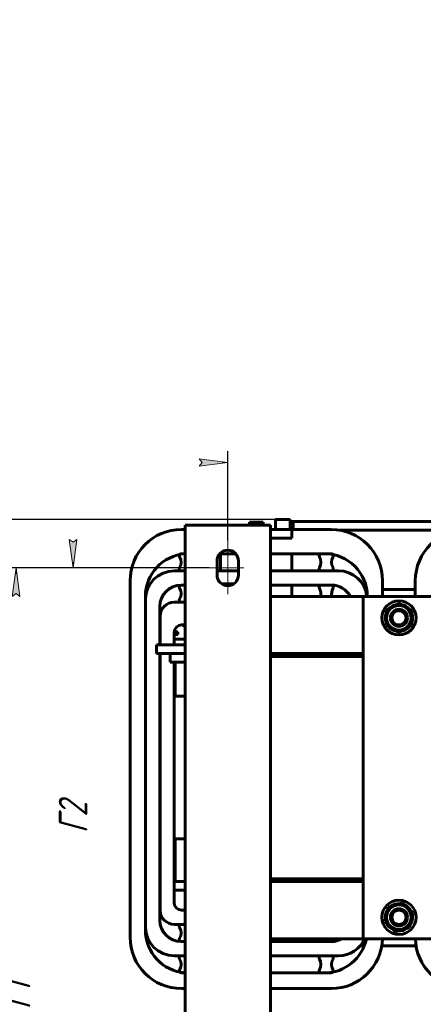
# Model space of a CAD drawing. Header units: millimetres. Extents: x 0 to 420, y 0 to 594.
# Tile 13 of 15: x 141 to 212, y 421 to 594. Entities that reach past the tile are written whole.
import ezdxf

# ---------------------------------------------------------------- set-up
doc = ezdxf.new("R2010")
doc.units = ezdxf.units.MM
for name, pattern in [('K5LT_AXLED', [19.5, 15, -1.5, 1.5, -1.5]), ('K5LT_BASIC', [0]), ('K5LT_THIN', [0])]:
    doc.linetypes.add(name, pattern=pattern)
doc.layers.add('Системный слой', color=7, linetype='Continuous')
doc.styles.add('KDIMTEXTSTYLE', font='GOST_AU.SHX', dxfattribs={"width": 0.96, "oblique": 15, "height": 5})
doc.dimstyles.new('KDIMSTYLE (0.25)', dxfattribs={"dimtxt": 5, "dimasz": 1, "dimexe": 2, "dimexo": 0, "dimgap": 1, "dimtad": 1, "dimlfac": 4, "dimtxsty": 'KDIMTEXTSTYLE', "dimsah": 1, "dimcen": 0, "dimdle": 1, "dimadec": 0, "dimazin": 0, "dimtfac": 0.667, "dimtmove": 0, "dimatfit": 3, "dimfxl": 1, "dimtvp": 1, "dimtolj": 1, "dimtzin": 0, "dimarcsym": 0})

# ---------------------------------------------------------------- blocks, each defined once
blk = doc.blocks.new('U128')
at = {"layer": 'Системный слой', "color": 150, "linetype": 'K5LT_BASIC', "lineweight": 60, "true_color": 0x0080ff}
for p, q in [((188.95, 497.37), (188.95, 500.37)), ((188.95, 492.87), (188.95, 494.87))]:
    blk.add_line(p, q, dxfattribs=at)
blk = doc.blocks.new('U129')
at = {"layer": 'Системный слой', "color": 150, "linetype": 'K5LT_BASIC', "lineweight": 60, "true_color": 0x0080ff}
for start, end in [(86.8864, 125.9664), (26.8864, 65.9664), (156.3152, 185.9664), (326.8864, 5.9664), (206.8864, 245.9664), (266.8864, 305.9664)]:
    blk.add_arc((207.7, 436.62), 2.39, start, end, dxfattribs=at)
blk = doc.blocks.new('U135')
at = {"layer": 'Системный слой', "color": 150, "linetype": 'K5LT_BASIC', "lineweight": 60, "true_color": 0x0080ff}
for p, q in [((165.83, 485.37), (165.79, 485.37)), ((168.83, 485.37), (168.33, 485.37))]:
    blk.add_line(p, q, dxfattribs=at)
blk = doc.blocks.new('U136')
at = {"layer": 'Системный слой', "color": 150, "linetype": 'K5LT_BASIC', "lineweight": 60, "true_color": 0x0080ff}
for p, q in [((194.2, 482.37), (201.45, 482.37)), ((213.95, 482.37), (221.2, 482.37))]:
    blk.add_line(p, q, dxfattribs=at)
blk = doc.blocks.new('U137')
at = {"layer": 'Системный слой', "color": 150, "linetype": 'K5LT_BASIC', "lineweight": 60, "true_color": 0x0080ff}
for p, q in [((194.2, 482.87), (201.45, 482.87)), ((213.95, 482.87), (221.2, 482.87))]:
    blk.add_line(p, q, dxfattribs=at)
blk = doc.blocks.new('U138')
at = {"layer": 'Системный слой', "color": 150, "linetype": 'K5LT_BASIC', "lineweight": 60, "true_color": 0x0080ff}
for p, q in [((218.08, 504.49), (197.32, 504.49)), ((268.08, 504.49), (247.32, 504.49)), ((298.42, 504.49), (297.32, 504.49)), ((301.5, 504.49), (301.42, 504.49)), ((301.57, 504.49), (301.5, 504.49)), ((301.61, 504.49), (301.57, 504.49)), ((301.64, 504.49), (301.61, 504.49)), ((301.66, 504.49), (301.64, 504.49)), ((301.68, 504.49), (301.66, 504.49)), ((301.69, 504.49), (301.68, 504.49)), ((301.7, 504.49), (301.69, 504.49)), ((301.74, 504.49), (301.7, 504.49)), ((301.81, 504.49), (301.74, 504.49)), ((301.95, 504.49), (301.81, 504.49)), ((302.11, 504.49), (301.95, 504.49)), ((302.18, 504.49), (302.11, 504.49)), ((302.22, 504.49), (302.18, 504.49)), ((302.24, 504.49), (302.22, 504.49)), ((302.4, 504.49), (302.24, 504.49)), ((302.66, 504.46), (302.4, 504.49)), ((302.85, 504.41), (302.66, 504.46)), ((302.98, 504.37), (302.85, 504.41)), ((303.05, 504.35), (302.98, 504.37)), ((303.08, 504.33), (303.05, 504.35)), ((303.1, 504.33), (303.08, 504.33)), ((303.39, 504.18), (303.1, 504.33)), ((303.63, 504.02), (303.39, 504.18)), ((303.74, 503.93), (303.63, 504.02)), ((303.79, 503.88), (303.74, 503.93)), ((303.82, 503.85), (303.79, 503.88)), ((303.83, 503.84), (303.82, 503.85)), ((304.05, 503.59), (303.83, 503.84)), ((304.2, 503.35), (304.05, 503.59)), ((304.27, 503.23), (304.2, 503.35)), ((304.3, 503.16), (304.27, 503.23)), ((304.31, 503.13), (304.3, 503.16)), ((304.32, 503.11), (304.31, 503.13)), ((304.39, 502.94), (304.32, 503.11)), ((304.45, 502.72), (304.39, 502.94)), ((304.48, 502.49), (304.45, 502.72)), ((304.49, 502.37), (304.48, 502.49)), ((304.49, 502.3), (304.49, 502.37)), ((304.49, 502.27), (304.49, 502.3)), ((304.49, 502.25), (304.49, 502.27)), ((304.49, 502.13), (304.49, 502.25)), ((304.49, 502), (304.49, 502.13)), ((304.49, 501.91), (304.49, 502)), ((304.49, 501.85), (304.49, 501.91)), ((304.49, 501.81), (304.49, 501.85)), ((304.49, 501.78), (304.49, 501.81)), ((304.49, 501.76), (304.49, 501.78)), ((304.49, 501.75), (304.49, 501.76)), ((304.49, 501.74), (304.49, 501.75)), ((304.49, 501.72), (304.49, 501.74)), ((304.49, 501.69), (304.49, 501.72)), ((304.49, 501.62), (304.49, 501.69)), ((304.49, 501.49), (304.49, 501.62)), ((304.49, 501.29), (304.49, 501.49)), ((304.49, 498.05), (304.49, 501.29)), ((304.49, 402.35), (304.49, 430.69))]:
    blk.add_line(p, q, dxfattribs=at)
blk = doc.blocks.new('U139')
at = {"layer": 'Системный слой', "color": 150, "linetype": 'K5LT_BASIC', "lineweight": 60, "true_color": 0x0080ff}
for p, q in [((189.17, 505.99), (236.04, 505.99)), ((238.67, 505.99), (286.04, 505.99)), ((288.67, 505.99), (302.24, 505.99)), ((305.99, 404.62), (305.99, 401.61))]:
    blk.add_line(p, q, dxfattribs=at)
blk = doc.blocks.new('U150')
at = {"layer": 'Системный слой', "color": 150, "linetype": 'K5LT_BASIC', "lineweight": 60, "true_color": 0x0080ff}
for p, q in [((201.8, 494.12), (202.05, 494.12)), ((204.83, 494.12), (210.58, 494.12)), ((213.36, 494.12), (213.61, 494.12))]:
    blk.add_line(p, q, dxfattribs=at)
blk = doc.blocks.new('U152')
at = {"layer": 'Системный слой', "color": 150, "linetype": 'K5LT_BASIC', "lineweight": 60, "true_color": 0x0080ff}
for p, q in [((165.79, 442.87), (165.83, 442.87)), ((168.33, 442.87), (168.45, 442.87)), ((296.95, 442.87), (297.08, 442.87)), ((299.58, 442.87), (299.62, 442.87))]:
    blk.add_line(p, q, dxfattribs=at)
blk = doc.blocks.new('U153')
at = {"layer": 'Системный слой', "color": 150, "linetype": 'K5LT_BASIC', "lineweight": 60, "true_color": 0x0080ff}
for p, q in [((165.79, 441.37), (165.83, 441.37)), ((168.33, 441.37), (170.2, 441.37)), ((295.2, 441.37), (297.08, 441.37)), ((299.58, 441.37), (299.62, 441.37))]:
    blk.add_line(p, q, dxfattribs=at)
blk = doc.blocks.new('U154')
at = {"layer": 'Системный слой', "color": 150, "linetype": 'K5LT_BASIC', "lineweight": 60, "true_color": 0x0080ff}
for p, q in [((201.45, 432.87), (185.2, 432.87)), ((251.45, 432.87), (213.95, 432.87)), ((280.2, 432.87), (263.95, 432.87))]:
    blk.add_line(p, q, dxfattribs=at)
blk = doc.blocks.new('U155')
at = {"layer": 'Системный слой', "color": 150, "linetype": 'K5LT_BASIC', "lineweight": 60, "true_color": 0x0080ff}
for p, q in [((193.95, 442.87), (194.2, 442.87)), ((221.2, 442.87), (221.45, 442.87)), ((243.95, 442.87), (244.2, 442.87)), ((271.2, 442.87), (271.45, 442.87))]:
    blk.add_line(p, q, dxfattribs=at)
blk = doc.blocks.new('U156')
at = {"layer": 'Системный слой', "color": 150, "linetype": 'K5LT_BASIC', "lineweight": 60, "true_color": 0x0080ff}
for p, q in [((194.2, 482.87), (193.95, 482.87)), ((221.45, 482.87), (221.2, 482.87)), ((244.2, 482.87), (243.95, 482.87)), ((271.45, 482.87), (271.2, 482.87))]:
    blk.add_line(p, q, dxfattribs=at)
blk = doc.blocks.new('U157')
at = {"layer": 'Системный слой', "color": 150, "linetype": 'K5LT_BASIC', "lineweight": 60, "true_color": 0x0080ff}
for p, q in [((185.2, 492.87), (201.45, 492.87)), ((213.95, 492.87), (251.45, 492.87)), ((263.95, 492.87), (280.2, 492.87))]:
    blk.add_line(p, q, dxfattribs=at)
blk = doc.blocks.new('U158')
at = {"layer": 'Системный слой', "color": 150, "linetype": 'K5LT_BASIC', "lineweight": 60, "true_color": 0x0080ff}
for p, q in [((168.33, 484.37), (168.33, 486.62)), ((168.33, 439.12), (168.33, 481.37))]:
    blk.add_line(p, q, dxfattribs=at)
blk = doc.blocks.new('U159')
at = {"layer": 'Системный слой', "color": 150, "linetype": 'K5LT_BASIC', "lineweight": 60, "true_color": 0x0080ff}
for p, q in [((165.83, 484.37), (165.83, 489.37)), ((165.83, 437.87), (165.83, 482.87))]:
    blk.add_line(p, q, dxfattribs=at)
blk = doc.blocks.new('U160')
at = {"layer": 'Системный слой', "color": 150, "linetype": 'K5LT_BASIC', "lineweight": 60, "true_color": 0x0080ff}
for p, q in [((176.31, 500.37), (179.1, 500.37)), ((185.2, 500.37), (194.65, 500.37))]:
    blk.add_line(p, q, dxfattribs=at)
blk = doc.blocks.new('U161')
at = {"layer": 'Системный слой', "color": 150, "linetype": 'K5LT_BASIC', "lineweight": 60, "true_color": 0x0080ff}
for p, q in [((169.58, 504.62), (170.2, 504.62)), ((188.95, 504.62), (195.83, 504.62))]:
    blk.add_line(p, q, dxfattribs=at)
blk = doc.blocks.new('U162')
at = {"layer": 'Системный слой', "color": 150, "linetype": 'K5LT_BASIC', "lineweight": 60, "true_color": 0x0080ff}
for p, q in [((170.2, 424.12), (169.58, 424.12)), ((195.83, 424.12), (185.2, 424.12))]:
    blk.add_line(p, q, dxfattribs=at)
blk = doc.blocks.new('U163')
at = {"layer": 'Системный слой', "color": 150, "linetype": 'K5LT_BASIC', "lineweight": 60, "true_color": 0x0080ff}
for p, q in [((165.79, 484.37), (165.79, 491.12)), ((165.79, 436.12), (165.79, 482.87))]:
    blk.add_line(p, q, dxfattribs=at)
blk = doc.blocks.new('U164')
at = {"layer": 'Системный слой', "color": 150, "linetype": 'K5LT_BASIC', "lineweight": 60, "true_color": 0x0080ff}
for p, q in [((169.54, 494.87), (170.2, 494.87)), ((185.2, 494.87), (195.87, 494.87))]:
    blk.add_line(p, q, dxfattribs=at)
blk = doc.blocks.new('U165')
at = {"layer": 'Системный слой', "color": 150, "linetype": 'K5LT_BASIC', "lineweight": 60, "true_color": 0x0080ff}
for p, q in [((170.2, 432.37), (169.54, 432.37)), ((195.87, 432.37), (185.2, 432.37))]:
    blk.add_line(p, q, dxfattribs=at)
blk = doc.blocks.new('U166')
at = {"layer": 'Системный слой', "color": 150, "linetype": 'K5LT_BASIC', "lineweight": 60, "true_color": 0x0080ff}
for p, q in [((170.2, 429.87), (168.29, 429.87)), ((197.12, 429.87), (185.2, 429.87))]:
    blk.add_line(p, q, dxfattribs=at)
blk = doc.blocks.new('U167')
at = {"layer": 'Системный слой', "color": 150, "linetype": 'K5LT_BASIC', "lineweight": 60, "true_color": 0x0080ff}
for p, q in [((168.29, 497.37), (170.2, 497.37)), ((175.83, 497.37), (179.58, 497.37)), ((185.2, 497.37), (197.12, 497.37))]:
    blk.add_line(p, q, dxfattribs=at)
blk = doc.blocks.new('U168')
at = {"layer": 'Системный слой', "color": 150, "linetype": 'K5LT_BASIC', "lineweight": 60, "true_color": 0x0080ff}
for start, end in [(100.46, 139.54), (40.46, 79.1982), (160.46, 199.54), (340.46, 19.54), (220.46, 259.54), (280.46, 319.54)]:
    blk.add_arc((207.7, 489.12), 2.39, start, end, dxfattribs=at)
blk = doc.blocks.new('U179')
at = {"layer": 'Системный слой', "color": 150, "linetype": 'K5LT_BASIC', "lineweight": 60, "true_color": 0x0080ff}
for p, q in [((194.2, 442.87), (201.45, 442.87)), ((213.95, 442.87), (221.2, 442.87))]:
    blk.add_line(p, q, dxfattribs=at)
blk = doc.blocks.new('U180')
at = {"layer": 'Системный слой', "color": 150, "linetype": 'K5LT_BASIC', "lineweight": 60, "true_color": 0x0080ff}
for p, q in [((194.2, 443.37), (201.45, 443.37)), ((213.95, 443.37), (221.2, 443.37))]:
    blk.add_line(p, q, dxfattribs=at)
blk = doc.blocks.new('U181')
at = {"layer": 'Системный слой', "color": 150, "linetype": 'K5LT_BASIC', "lineweight": 60, "true_color": 0x0080ff}
for p, q in [((185.2, 482.37), (201.45, 482.37)), ((213.95, 482.37), (251.45, 482.37)), ((263.95, 482.37), (280.2, 482.37))]:
    blk.add_line(p, q, dxfattribs=at)
blk = doc.blocks.new('U182')
at = {"layer": 'Системный слой', "color": 150, "linetype": 'K5LT_BASIC', "lineweight": 60, "true_color": 0x0080ff}
for p, q in [((185.2, 443.37), (201.45, 443.37)), ((213.95, 443.37), (251.45, 443.37)), ((263.95, 443.37), (280.2, 443.37))]:
    blk.add_line(p, q, dxfattribs=at)
blk = doc.blocks.new('KDIMARROW_01')
at = {"layer": 'Системный слой'}
blk.add_hatch(color=0, dxfattribs=at).paths.add_polyline_path([(0, 0), (-5, 0.66), (-4.5, 0), (-5, -0.66)])
at = {"layer": 'Системный слой', "color": 0, "linetype": 'K5LT_THIN', "lineweight": 18}
for p, q in [((-4.5, 0), (-5, 0.66)), ((-5, 0.66), (0, 0)), ((0, 0), (-5, -0.66)), ((-5, -0.66), (-4.5, 0)), ((0, 0), (-1, 0))]:
    blk.add_line(p, q, dxfattribs=at)

msp = doc.modelspace()

# ---------------------------------------------------------------- linework, layer by layer
at = {"layer": 'Системный слой', "color": 150, "linetype": 'K5LT_BASIC', "lineweight": 60, "true_color": 0x0080ff}
for p, q in [((181.4805, 505.9059), (182.0917, 505.9059)), ((181.4805, 505.9059), (181.4805, 505.837)), ((181.4805, 505.3684), (181.4805, 505.837)), ((182.0917, 505.9059), (183.3142, 505.9059)), ((182.703, 505.3684), (182.703, 505.837)), ((183.3142, 505.9059), (183.9255, 505.9059)), ((183.9255, 505.837), (183.9255, 505.9059)), ((183.9255, 505.3684), (183.9255, 505.837)), ((186.0401, 504.6184), (186.0401, 506.3684)), ((186.0401, 506.3684), (188.6651, 506.3684)), ((188.6651, 504.6184), (188.6651, 506.3684)), ((188.6651, 505.9934), (189.1651, 505.9934)), ((189.1651, 505.9934), (189.1651, 504.6184)), ((236.0401, 505.9934), (189.1651, 505.9934)), ((185.203, 505.3684), (170.203, 505.3684)), ((170.203, 335.3684), (170.203, 505.3684)), ((185.203, 335.3684), (185.203, 505.3684)), ((188.953, 504.6184), (185.203, 504.6184)), ((188.953, 503.1184), (188.953, 504.6184)), ((188.953, 503.1184), (185.203, 503.1184)), ((169.578, 500.3684), (170.203, 500.3684)), ((175.828, 499.1184), (175.828, 496.6184)), ((176.453, 497.3684), (176.453, 500.3684)), ((179.578, 496.6184), (179.578, 499.1184)), ((194.078, 500.3684), (195.828, 500.3684)), ((170.203, 497.3684), (169.578, 497.3684)), ((195.828, 497.3684), (194.078, 497.3684)), ((160.578, 433.1184), (160.578, 495.6184)), ((204.828, 495.6184), (204.828, 492.8684)), ((210.578, 492.8684), (210.578, 495.6184)), ((169.578, 494.8684), (170.203, 494.8684)), ((178.7787, 495.0826), (176.6272, 495.0826)), ((194.078, 494.8684), (195.828, 494.8684)), ((163.253, 434.3684), (163.253, 492.8684)), ((163.2905, 434.8684), (163.2905, 492.3684)), ((201.453, 432.8684), (201.453, 492.8684)), ((201.453, 492.8684), (213.953, 492.8684)), ((168.328, 491.8684), (170.203, 491.8684)), ((170.203, 491.8684), (169.578, 491.8684)), ((207.703, 491.7164), (205.453, 490.4174)), ((205.453, 490.4174), (205.453, 487.8193)), ((209.953, 490.4174), (207.703, 491.7164)), ((208.1504, 491.4636), (208.1504, 491.4581)), ((209.953, 487.8193), (209.953, 490.4174)), ((163.253, 487.9253), (163.2887, 487.9532)), ((165.7905, 487.7059), (165.828, 487.7059)), ((169.578, 487.8684), (170.203, 487.8684)), ((169.7262, 487.8684), (170.1639, 487.5278)), ((169.8862, 487.8684), (170.0149, 487.8211)), ((170.0999, 487.8058), (170.203, 487.8054)), ((205.453, 487.8193), (207.703, 486.5203)), ((207.703, 486.5203), (209.953, 487.8193)), ((163.2905, 485.3684), (163.253, 485.3684)), ((168.328, 486.2138), (168.9593, 486.2138)), ((168.9593, 486.6966), (168.3304, 486.6966)), ((170.203, 485.3684), (168.828, 485.3684)), ((168.9593, 486.2138), (168.9593, 486.6966)), ((163.253, 484.3684), (163.2905, 484.3684)), ((165.203, 484.3684), (165.953, 484.3684)), ((165.203, 482.8684), (165.203, 484.3684)), ((165.953, 484.3684), (170.203, 484.3684)), ((163.2905, 482.8684), (163.253, 482.8684)), ((165.953, 482.8684), (165.203, 482.8684)), ((165.953, 482.8684), (170.203, 482.8684)), ((167.578, 481.3684), (167.578, 482.8684)), ((185.203, 482.8684), (193.953, 482.8684)), ((185.203, 482.3684), (193.953, 482.3684)), ((193.953, 482.8684), (193.953, 482.3684)), ((194.203, 482.8684), (194.203, 482.3684)), ((170.203, 481.3684), (167.578, 481.3684)), ((168.453, 475.3684), (168.453, 481.3684)), ((170.203, 475.3684), (168.453, 475.3684)), ((168.453, 442.8684), (168.453, 450.3684)), ((168.453, 450.3684), (170.203, 450.3684)), ((163.253, 442.8684), (163.2905, 442.8684)), ((170.203, 442.8684), (168.453, 442.8684)), ((185.203, 443.3684), (193.953, 443.3684)), ((185.203, 442.8684), (193.953, 442.8684)), ((193.953, 443.3684), (193.953, 442.8684)), ((194.203, 443.3684), (194.203, 442.8684)), ((163.2905, 441.3684), (163.253, 441.3684)), ((208.3127, 439.1439), (205.8207, 438.4092)), ((210.195, 437.353), (208.3127, 439.1439)), ((170.203, 437.8684), (169.578, 437.8684)), ((205.8207, 438.4092), (205.2109, 435.8837)), ((205.5166, 437.5774), (205.61, 437.5364)), ((209.5852, 434.8275), (210.195, 437.353)), ((170.203, 435.3684), (168.328, 435.3684)), ((169.578, 435.3684), (170.203, 435.3684)), ((205.2109, 435.8837), (207.0932, 434.0928)), ((207.0932, 434.0928), (209.5852, 434.8275)), ((170.203, 432.3684), (169.578, 432.3684)), ((195.828, 432.3684), (194.078, 432.3684)), ((201.6306, 431.6184), (200.9151, 431.6184)), ((213.953, 432.8684), (201.453, 432.8684)), ((204.7021, 431.6184), (210.7038, 431.6184)), ((169.578, 429.8684), (170.203, 429.8684)), ((194.078, 429.8684), (195.828, 429.8684)), ((170.203, 426.8684), (169.578, 426.8684)), ((194.653, 426.8684), (185.203, 426.8684)), ((195.828, 426.8684), (194.078, 426.8684))]:
    msp.add_line(p, q, dxfattribs=at)
at = {"layer": 'Системный слой', "color": 30, "linetype": 'K5LT_AXLED', "lineweight": 18, "true_color": 0xff8000}
for p, q in [((177.703, 502.6647), (177.703, 493.2747)), ((174.4527, 497.8684), (180.543, 497.8684))]:
    msp.add_line(p, q, dxfattribs=at)
at = {"layer": 'Системный слой', "color": 150, "linetype": 'K5LT_BASIC', "lineweight": 60, "true_color": 0x0080ff}
for centre, radius in [((207.703, 489.1184), 3), ((207.703, 489.1184), 2.1562), ((207.703, 489.1184), 1.5), ((207.703, 489.1184), 1.25), ((207.703, 436.6184), 3), ((207.703, 436.6184), 2.1562), ((207.703, 436.6184), 1.5), ((207.703, 436.6184), 1.25)]:
    msp.add_circle(centre, radius, dxfattribs=at)
for centre, radius, start, end in [((169.578, 495.6184), 9, 90, 180), ((195.828, 495.6184), 9, 0, 90), ((219.578, 495.6184), 9, 90, 180), ((177.703, 499.1184), 1.875, 0, 180), ((170.753, 492.8684), 7.5, 94.205466, 180), ((169.578, 499.9934), 0.375, 90, 210), ((167.6294, 498.8684), 1.875, 330, 30), ((194.078, 499.9934), 0.375, 90, 210), ((192.1294, 498.8684), 1.875, 330, 30), ((194.653, 492.8684), 7.5, 0, 90), ((195.828, 499.9934), 0.375, 330, 90), ((197.7765, 498.8684), 1.875, 150, 210), ((168.2905, 492.3684), 5, 90, 180), ((169.578, 497.7434), 0.375, 150, 270), ((194.078, 497.7434), 0.375, 150, 270), ((195.828, 497.7434), 0.375, 270, 30), ((197.1155, 492.3684), 5, 5.73917, 90), ((177.703, 496.6184), 1.875, 180, 0), ((169.5405, 491.1184), 3.75, 90, 180), ((169.578, 494.4934), 0.375, 90, 210), ((167.6294, 493.3684), 1.875, 330, 30), ((194.078, 494.4934), 0.375, 90, 210), ((192.1294, 493.3684), 1.875, 344.53399, 30), ((195.828, 494.4934), 0.375, 330, 90), ((195.8655, 491.1184), 3.75, 27.818139, 90), ((197.7765, 493.3684), 1.875, 150, 195.46601), ((169.578, 492.2434), 0.375, 150, 270), ((168.328, 489.3684), 2.5, 90, 180), ((207.703, 489.1184), 2.3875, 79.198203, 79.539973), ((163.4423, 487.7559), 0.25, 127.385413, 127.88115), ((169.578, 486.6184), 1.25, 90, 180), ((170.101, 488.0558), 0.25, 249.84808, 269.753222), ((170.0104, 487.3305), 0.25, 39.632192, 52.11885), ((169.578, 439.1184), 1.25, 180, 270), ((168.328, 437.8684), 2.5, 180, 270), ((207.703, 436.6184), 2.3875, 146.886448, 156.315239), ((169.5405, 436.1184), 3.75, 180, 270), ((169.578, 434.9934), 0.375, 90, 210), ((170.753, 434.3684), 7.5, 180, 265.794534), ((168.2905, 434.8684), 5, 180, 270), ((167.6294, 433.8684), 1.875, 330, 30), ((169.578, 433.1184), 9, 180, 270), ((169.578, 432.7434), 0.375, 150, 270), ((194.078, 432.7434), 0.375, 160.528779, 270), ((194.653, 434.3684), 7.5, 270, 348.463041), ((195.828, 433.1184), 9, 270, 358.408246), ((195.828, 432.7434), 0.375, 270, 19.471221), ((195.8655, 436.1184), 3.75, 270, 299.926435), ((197.1155, 434.8684), 5, 270, 336.421822), ((219.578, 433.1184), 9, 181.591754, 270), ((169.578, 429.4934), 0.375, 90, 210), ((167.6294, 428.3684), 1.875, 330, 30), ((194.078, 429.4934), 0.375, 90, 210), ((192.1294, 428.3684), 1.875, 330, 30), ((195.828, 429.4934), 0.375, 330, 90), ((197.7765, 428.3684), 1.875, 150, 210), ((169.578, 427.2434), 0.375, 150, 270), ((194.078, 427.2434), 0.375, 150, 270), ((195.828, 427.2434), 0.375, 270, 30)]:
    msp.add_arc(centre, radius, start, end, dxfattribs=at)
for points in [[(181.4805, 505.837), (181.6842, 505.8798), (181.888, 505.9059), (182.0917, 505.9059)], [(182.0917, 505.9059), (182.2955, 505.9059), (182.4992, 505.8798), (182.703, 505.837)], [(182.703, 505.837), (182.9067, 505.8798), (183.1105, 505.9059), (183.3142, 505.9059)], [(183.3142, 505.9059), (183.518, 505.9059), (183.7217, 505.8798), (183.9255, 505.837)]]:
    msp.add_open_spline(points, degree=3, dxfattribs=at)

# ---------------------------------------------------------------- block references
at = {"layer": 'Системный слой'}
for name in ['U139', 'U161', 'U138', 'U160', 'U128', 'U167', 'U164', 'U150', 'U157', 'U163', 'U168', 'U159', 'U135', 'U158', 'U181', 'U156', 'U137', 'U136', 'U152', 'U182', 'U155', 'U180', 'U179', 'U153', 'U129', 'U165', 'U154', 'U166', 'U162']:
    msp.add_blockref(name, (0, 0), dxfattribs=at)

# ---------------------------------------------------------------- dimensions: what is measured, and where the dimension line sits
at = {"layer": 'Системный слой', "color": 7}
msp.add_linear_dim(base=(177.703, 516.3684), p1=(287.703, 500.7084), p2=(177.703, 502.6647), location=(232.703, 516.3684), text='\\H5.0;\\W0.965;\\Q15;\\H5.0;\\W0.965;\\Q15;\\Q15;Ш1', dimstyle='KDIMSTYLE (0.25)', override={"dimexo": 0, "dimblk1": 'KDIMARROW_01', "dimblk2": 'KDIMARROW_01', "dimse1": 0, "dimse2": 0, "dimclrt": 7, "dimtolj": 1}, dxfattribs=at).render()
for base, p1, p2, location, text in [((130.578, 335.3684), (187.3526, 506.3684), (170.203, 335.3684), (130.578, 420.8684), '\\H5.0;\\W0.965;\\Q15;\\H5.0;\\W0.965;\\Q15;\\Q15;Г'), ((140.578, 497.8684), (172.9066, 347.8684), (174.4527, 497.8684), (140.578, 422.8684), '\\H5.0;\\W0.965;\\Q15;\\H5.0;\\W0.965;\\Q15;\\Q15;Г1\\L\\Q15;'), ((150.578, 410.3684), (174.4527, 497.8684), (174.4527, 410.3684), (150.578, 454.1184), '\\H5.0;\\W0.965;\\Q15;\\H5.0;\\W0.965;\\Q15;\\Q15;Г2')]:
    msp.add_linear_dim(base=base, p1=p1, p2=p2, angle=90, location=location, text=text, dimstyle='KDIMSTYLE (0.25)', override={"dimexo": 0, "dimblk1": 'KDIMARROW_01', "dimblk2": 'KDIMARROW_01', "dimse1": 0, "dimse2": 0, "dimclrt": 7, "dimtolj": 1}, dxfattribs=at).render()

doc.saveas('drawing.dxf')
